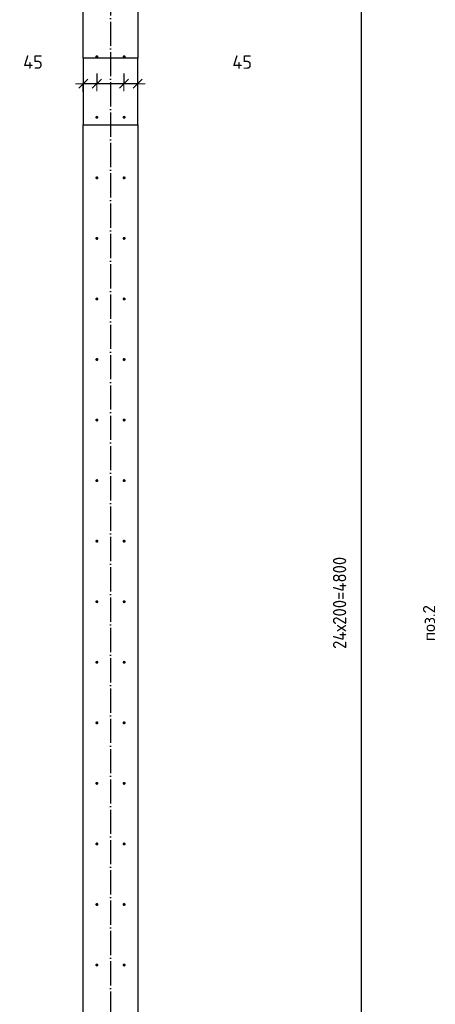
# Model space of a CAD drawing. Header units: millimetres. Extents: x -2258 to 68686, y -2266 to 30725.
# Tile 48 of 83: x 39440 to 40813, y 10140 to 13392. Entities that reach past the tile are written whole.
import ezdxf

# ---------------------------------------------------------------- set-up
doc = ezdxf.new("R2010")
doc.units = ezdxf.units.MM
doc.header["$PDMODE"] = 65
doc.linetypes.add('______11', pattern=[100, 80, -10, 0, -10])
doc.linetypes.add('______5', pattern=[220, 160, -20, 20, -20])
for name, color, linetype, lineweight in [('Standard', 7, 'Continuous', 25), ('Арм.стержн. вертикальными 1', 22, 'Continuous', 35), ('Размерная линия_ общее', 7, 'Continuous', 13)]:
    doc.layers.add(name, color=color, linetype=linetype, lineweight=lineweight)
doc.layers.add('Осевая линия_ общее', color=7, linetype='______5', lineweight=13, true_color=0xa0a0a0)
doc.styles.add('ISOCPEUR', font='ISOCPEUR')
doc.dimstyles.new('DIMSTYLE_11', dxfattribs={"dimtxt": 44, "dimasz": 50, "dimexe": 0, "dimexo": 0, "dimgap": 22, "dimtad": 2, "dimdec": 0, "dimrnd": 5, "dimzin": 12, "dimdsep": 46, "dimtxsty": 'ISOCPEUR', "dimblk1": 'ALL_ML_STRICH', "dimblk2": 'ALL_ML_STRICH', "dimsah": 1, "dimcen": 0, "dimclrd": 7, "dimclre": 256, "dimclrt": 7, "dimadec": 0, "dimazin": 0, "dimtfac": 1, "dimtdec": 0, "dimtix": 1, "dimtmove": 2, "dimatfit": 3, "dimfxl": 0, "dimtvp": 1.2, "dimtzin": 0, "dimlwd": 0, "dimlwe": -3, "dimarcsym": 0})
doc.dimstyles.new('DIMSTYLE_3', dxfattribs={"dimtxt": 44, "dimasz": 50, "dimexe": 0, "dimexo": 0, "dimgap": 22, "dimtad": 2, "dimdec": 0, "dimrnd": 5, "dimzin": 12, "dimdsep": 46, "dimtxsty": 'ISOCPEUR', "dimblk1": 'ALL_ML_STRICH', "dimblk2": 'ALL_ML_STRICH', "dimsah": 1, "dimcen": 0, "dimclrd": 7, "dimclre": 256, "dimclrt": 7, "dimadec": 0, "dimazin": 0, "dimtfac": 1, "dimtdec": 0, "dimtix": 1, "dimtmove": 2, "dimatfit": 3, "dimfxl": 0, "dimtzin": 0, "dimlwd": 0, "dimlwe": -3, "dimarcsym": 0})

# ---------------------------------------------------------------- blocks, each defined once
blk = doc.blocks.new('ALL_ML_STRICH')
at = {"color": 0, "linetype": 'ByBlock', "lineweight": -2}
for p, q in [((-1, 0), (0.5, 0)), ((-0.3, -0.3), (0.3, 0.3)), ((0, -0.5), (0, 0.5))]:
    blk.add_line(p, q, dxfattribs=at)
blk = doc.blocks.new('*D99')
at = {"layer": 'DEFPOINTS', "color": 7, "linetype": 'Continuous', "lineweight": 13, "transparency": 33554687}
for p in [(39785, 13870), (39785, 9070), (40568.5, 9070)]:
    blk.add_point(p, dxfattribs=at)
at = {"layer": 'Размерная линия_ общее', "color": 253, "linetype": 'Continuous', "lineweight": -2, "true_color": 0xa0a0a0, "transparency": 33554687}
for p, q in [((39805, 13870), (40568.5, 13870)), ((39805, 9070), (40568.5, 9070))]:
    blk.add_line(p, q, dxfattribs=at)
at = {"layer": 'Размерная линия_ общее', "color": 7, "linetype": 'Continuous', "lineweight": -2, "transparency": 33554687}
blk.add_line((40568.5, 9070), (40568.5, 13870), dxfattribs=at)
at = {"layer": 'Размерная линия_ общее', "color": 7, "linetype": 'Continuous', "lineweight": 13, "transparency": 33554687, "xscale": 50, "yscale": 50, "zscale": 50}
for p, rotation in [((40568.5, 13870), 90), ((40568.5, 9070), 270)]:
    blk.add_blockref('ALL_ML_STRICH', p, dxfattribs=dict(at, rotation=rotation))
at = {"layer": 'Размерная линия_ общее', "color": 7, "linetype": 'Continuous', "lineweight": 13, "transparency": 33554687, "insert": (40474.5, 11314), "char_height": 44, "width": 2.2, "attachment_point": 1, "rotation": 90, "line_spacing_factor": 0.60241, "style": 'ISOCPEUR'}
blk.add_mtext('\\W0.91;24х200=4800', dxfattribs=at)
blk = doc.blocks.new('*D104')
at = {"layer": 'DEFPOINTS', "color": 7, "linetype": 'Continuous', "lineweight": 13, "transparency": 33554687}
for p in [(39784.5, 13234.6), (39830, 13180.9), (39830, 13134.1)]:
    blk.add_point(p, dxfattribs=at)
at = {"layer": 'Размерная линия_ общее', "color": 253, "linetype": 'Continuous', "lineweight": -2, "true_color": 0xa0a0a0, "transparency": 33554687}
for p, q in [((39784.5, 13214.6), (39784.5, 13180.9)), ((39830, 13154.1), (39830, 13180.9))]:
    blk.add_line(p, q, dxfattribs=at)
at = {"layer": 'Размерная линия_ общее', "color": 7, "linetype": 'Continuous', "lineweight": -2, "transparency": 33554687}
blk.add_line((39830, 13180.9), (39784.5, 13180.9), dxfattribs=at)
at = {"layer": 'Размерная линия_ общее', "color": 7, "linetype": 'Continuous', "lineweight": 13, "transparency": 33554687, "xscale": 50, "yscale": 50, "zscale": 50}
for p, rotation in [((39784.5, 13180.9), 180), ((39830, 13180.9), 360)]:
    blk.add_blockref('ALL_ML_STRICH', p, dxfattribs=dict(at, rotation=rotation))
at = {"layer": 'Размерная линия_ общее', "color": 7, "linetype": 'Continuous', "lineweight": 13, "transparency": 33554687, "insert": (40174.9, 13252.3), "char_height": 44, "width": 88, "attachment_point": 5, "style": 'ISOCPEUR'}
blk.add_mtext('\\A1;{45}', dxfattribs=at)
blk = doc.blocks.new('*D105')
at = {"layer": 'DEFPOINTS', "color": 7, "linetype": 'Continuous', "lineweight": 13, "transparency": 33554687}
for p in [(39695, 13234.6), (39784.5, 13234.6), (39784.5, 13180.9)]:
    blk.add_point(p, dxfattribs=at)
at = {"layer": 'Размерная линия_ общее', "color": 253, "linetype": 'Continuous', "lineweight": -2, "true_color": 0xa0a0a0, "transparency": 33554687}
for p, q in [((39695, 13214.6), (39695, 13180.9)), ((39784.5, 13214.6), (39784.5, 13180.9))]:
    blk.add_line(p, q, dxfattribs=at)
at = {"layer": 'Размерная линия_ общее', "color": 7, "linetype": 'Continuous', "lineweight": -2, "transparency": 33554687}
blk.add_line((39784.5, 13180.9), (39695, 13180.9), dxfattribs=at)
at = {"layer": 'Размерная линия_ общее', "color": 7, "linetype": 'Continuous', "lineweight": 13, "transparency": 33554687, "xscale": 50, "yscale": 50, "zscale": 50}
for p, rotation in [((39695, 13180.9), 180), ((39784.5, 13180.9), 360)]:
    blk.add_blockref('ALL_ML_STRICH', p, dxfattribs=dict(at, rotation=rotation))
at = {"layer": 'Размерная линия_ общее', "color": 7, "linetype": 'Continuous', "lineweight": 13, "transparency": 33554687, "insert": (39517.2, 13592.2), "char_height": 44, "width": 88, "attachment_point": 5, "style": 'ISOCPEUR'}
blk.add_mtext('\\A1;{90}', dxfattribs=at)
blk = doc.blocks.new('*D106')
at = {"layer": 'DEFPOINTS', "color": 7, "linetype": 'Continuous', "lineweight": 13, "transparency": 33554687}
for p in [(39695, 13234.6), (39695, 13180.9), (39650, 13134.1)]:
    blk.add_point(p, dxfattribs=at)
at = {"layer": 'Размерная линия_ общее', "color": 253, "linetype": 'Continuous', "lineweight": -2, "true_color": 0xa0a0a0, "transparency": 33554687}
for p, q in [((39695, 13214.6), (39695, 13180.9)), ((39650, 13154.1), (39650, 13180.9))]:
    blk.add_line(p, q, dxfattribs=at)
at = {"layer": 'Размерная линия_ общее', "color": 7, "linetype": 'Continuous', "lineweight": -2, "transparency": 33554687}
blk.add_line((39695, 13180.9), (39650, 13180.9), dxfattribs=at)
at = {"layer": 'Размерная линия_ общее', "color": 7, "linetype": 'Continuous', "lineweight": 13, "transparency": 33554687, "xscale": 50, "yscale": 50, "zscale": 50}
for p, rotation in [((39650, 13180.9), 180), ((39695, 13180.9), 360)]:
    blk.add_blockref('ALL_ML_STRICH', p, dxfattribs=dict(at, rotation=rotation))
at = {"layer": 'Размерная линия_ общее', "color": 7, "linetype": 'Continuous', "lineweight": 13, "transparency": 33554687, "insert": (39484.2, 13252.5), "char_height": 44, "width": 88, "attachment_point": 5, "style": 'ISOCPEUR'}
blk.add_mtext('\\A1;{45}', dxfattribs=at)

msp = doc.modelspace()

# ---------------------------------------------------------------- hatches: boundary and pattern name
at = {"layer": 'Арм.стержн. вертикальными 1', "linetype": 'Continuous', "lineweight": 50, "transparency": 33554687}
for points in [[(39700, 13270), (39699.6, 13271.9), (39698.5, 13273.5), (39696.9, 13274.6), (39695, 13275), (39693.1, 13274.6), (39691.5, 13273.5), (39690.4, 13271.9), (39690, 13270), (39690.4, 13268.1), (39691.5, 13266.5), (39693.1, 13265.4), (39695, 13265), (39696.9, 13265.4), (39698.5, 13266.5), (39699.6, 13268.1)], [(39790, 13270), (39789.6, 13271.9), (39788.5, 13273.5), (39786.9, 13274.6), (39785, 13275), (39783.1, 13274.6), (39781.5, 13273.5), (39780.4, 13271.9), (39780, 13270), (39780.4, 13268.1), (39781.5, 13266.5), (39783.1, 13265.4), (39785, 13265), (39786.9, 13265.4), (39788.5, 13266.5), (39789.6, 13268.1)], [(39700, 13070), (39699.6, 13071.9), (39698.5, 13073.5), (39696.9, 13074.6), (39695, 13075), (39693.1, 13074.6), (39691.5, 13073.5), (39690.4, 13071.9), (39690, 13070), (39690.4, 13068.1), (39691.5, 13066.5), (39693.1, 13065.4), (39695, 13065), (39696.9, 13065.4), (39698.5, 13066.5), (39699.6, 13068.1)], [(39790, 13070), (39789.6, 13071.9), (39788.5, 13073.5), (39786.9, 13074.6), (39785, 13075), (39783.1, 13074.6), (39781.5, 13073.5), (39780.4, 13071.9), (39780, 13070), (39780.4, 13068.1), (39781.5, 13066.5), (39783.1, 13065.4), (39785, 13065), (39786.9, 13065.4), (39788.5, 13066.5), (39789.6, 13068.1)], [(39700, 12870), (39699.6, 12871.9), (39698.5, 12873.5), (39696.9, 12874.6), (39695, 12875), (39693.1, 12874.6), (39691.5, 12873.5), (39690.4, 12871.9), (39690, 12870), (39690.4, 12868.1), (39691.5, 12866.5), (39693.1, 12865.4), (39695, 12865), (39696.9, 12865.4), (39698.5, 12866.5), (39699.6, 12868.1)], [(39790, 12870), (39789.6, 12871.9), (39788.5, 12873.5), (39786.9, 12874.6), (39785, 12875), (39783.1, 12874.6), (39781.5, 12873.5), (39780.4, 12871.9), (39780, 12870), (39780.4, 12868.1), (39781.5, 12866.5), (39783.1, 12865.4), (39785, 12865), (39786.9, 12865.4), (39788.5, 12866.5), (39789.6, 12868.1)], [(39700, 12670), (39699.6, 12671.9), (39698.5, 12673.5), (39696.9, 12674.6), (39695, 12675), (39693.1, 12674.6), (39691.5, 12673.5), (39690.4, 12671.9), (39690, 12670), (39690.4, 12668.1), (39691.5, 12666.5), (39693.1, 12665.4), (39695, 12665), (39696.9, 12665.4), (39698.5, 12666.5), (39699.6, 12668.1)], [(39790, 12670), (39789.6, 12671.9), (39788.5, 12673.5), (39786.9, 12674.6), (39785, 12675), (39783.1, 12674.6), (39781.5, 12673.5), (39780.4, 12671.9), (39780, 12670), (39780.4, 12668.1), (39781.5, 12666.5), (39783.1, 12665.4), (39785, 12665), (39786.9, 12665.4), (39788.5, 12666.5), (39789.6, 12668.1)], [(39700, 12470), (39699.6, 12471.9), (39698.5, 12473.5), (39696.9, 12474.6), (39695, 12475), (39693.1, 12474.6), (39691.5, 12473.5), (39690.4, 12471.9), (39690, 12470), (39690.4, 12468.1), (39691.5, 12466.5), (39693.1, 12465.4), (39695, 12465), (39696.9, 12465.4), (39698.5, 12466.5), (39699.6, 12468.1)], [(39790, 12470), (39789.6, 12471.9), (39788.5, 12473.5), (39786.9, 12474.6), (39785, 12475), (39783.1, 12474.6), (39781.5, 12473.5), (39780.4, 12471.9), (39780, 12470), (39780.4, 12468.1), (39781.5, 12466.5), (39783.1, 12465.4), (39785, 12465), (39786.9, 12465.4), (39788.5, 12466.5), (39789.6, 12468.1)], [(39700, 12270), (39699.6, 12271.9), (39698.5, 12273.5), (39696.9, 12274.6), (39695, 12275), (39693.1, 12274.6), (39691.5, 12273.5), (39690.4, 12271.9), (39690, 12270), (39690.4, 12268.1), (39691.5, 12266.5), (39693.1, 12265.4), (39695, 12265), (39696.9, 12265.4), (39698.5, 12266.5), (39699.6, 12268.1)], [(39790, 12270), (39789.6, 12271.9), (39788.5, 12273.5), (39786.9, 12274.6), (39785, 12275), (39783.1, 12274.6), (39781.5, 12273.5), (39780.4, 12271.9), (39780, 12270), (39780.4, 12268.1), (39781.5, 12266.5), (39783.1, 12265.4), (39785, 12265), (39786.9, 12265.4), (39788.5, 12266.5), (39789.6, 12268.1)], [(39700, 12070), (39699.6, 12071.9), (39698.5, 12073.5), (39696.9, 12074.6), (39695, 12075), (39693.1, 12074.6), (39691.5, 12073.5), (39690.4, 12071.9), (39690, 12070), (39690.4, 12068.1), (39691.5, 12066.5), (39693.1, 12065.4), (39695, 12065), (39696.9, 12065.4), (39698.5, 12066.5), (39699.6, 12068.1)], [(39790, 12070), (39789.6, 12071.9), (39788.5, 12073.5), (39786.9, 12074.6), (39785, 12075), (39783.1, 12074.6), (39781.5, 12073.5), (39780.4, 12071.9), (39780, 12070), (39780.4, 12068.1), (39781.5, 12066.5), (39783.1, 12065.4), (39785, 12065), (39786.9, 12065.4), (39788.5, 12066.5), (39789.6, 12068.1)], [(39700, 11870), (39699.6, 11871.9), (39698.5, 11873.5), (39696.9, 11874.6), (39695, 11875), (39693.1, 11874.6), (39691.5, 11873.5), (39690.4, 11871.9), (39690, 11870), (39690.4, 11868.1), (39691.5, 11866.5), (39693.1, 11865.4), (39695, 11865), (39696.9, 11865.4), (39698.5, 11866.5), (39699.6, 11868.1)], [(39790, 11870), (39789.6, 11871.9), (39788.5, 11873.5), (39786.9, 11874.6), (39785, 11875), (39783.1, 11874.6), (39781.5, 11873.5), (39780.4, 11871.9), (39780, 11870), (39780.4, 11868.1), (39781.5, 11866.5), (39783.1, 11865.4), (39785, 11865), (39786.9, 11865.4), (39788.5, 11866.5), (39789.6, 11868.1)], [(39700, 11670), (39699.6, 11671.9), (39698.5, 11673.5), (39696.9, 11674.6), (39695, 11675), (39693.1, 11674.6), (39691.5, 11673.5), (39690.4, 11671.9), (39690, 11670), (39690.4, 11668.1), (39691.5, 11666.5), (39693.1, 11665.4), (39695, 11665), (39696.9, 11665.4), (39698.5, 11666.5), (39699.6, 11668.1)], [(39790, 11670), (39789.6, 11671.9), (39788.5, 11673.5), (39786.9, 11674.6), (39785, 11675), (39783.1, 11674.6), (39781.5, 11673.5), (39780.4, 11671.9), (39780, 11670), (39780.4, 11668.1), (39781.5, 11666.5), (39783.1, 11665.4), (39785, 11665), (39786.9, 11665.4), (39788.5, 11666.5), (39789.6, 11668.1)], [(39700, 11470), (39699.6, 11471.9), (39698.5, 11473.5), (39696.9, 11474.6), (39695, 11475), (39693.1, 11474.6), (39691.5, 11473.5), (39690.4, 11471.9), (39690, 11470), (39690.4, 11468.1), (39691.5, 11466.5), (39693.1, 11465.4), (39695, 11465), (39696.9, 11465.4), (39698.5, 11466.5), (39699.6, 11468.1)], [(39790, 11470), (39789.6, 11471.9), (39788.5, 11473.5), (39786.9, 11474.6), (39785, 11475), (39783.1, 11474.6), (39781.5, 11473.5), (39780.4, 11471.9), (39780, 11470), (39780.4, 11468.1), (39781.5, 11466.5), (39783.1, 11465.4), (39785, 11465), (39786.9, 11465.4), (39788.5, 11466.5), (39789.6, 11468.1)], [(39700, 11270), (39699.6, 11271.9), (39698.5, 11273.5), (39696.9, 11274.6), (39695, 11275), (39693.1, 11274.6), (39691.5, 11273.5), (39690.4, 11271.9), (39690, 11270), (39690.4, 11268.1), (39691.5, 11266.5), (39693.1, 11265.4), (39695, 11265), (39696.9, 11265.4), (39698.5, 11266.5), (39699.6, 11268.1)], [(39790, 11270), (39789.6, 11271.9), (39788.5, 11273.5), (39786.9, 11274.6), (39785, 11275), (39783.1, 11274.6), (39781.5, 11273.5), (39780.4, 11271.9), (39780, 11270), (39780.4, 11268.1), (39781.5, 11266.5), (39783.1, 11265.4), (39785, 11265), (39786.9, 11265.4), (39788.5, 11266.5), (39789.6, 11268.1)], [(39700, 11070), (39699.6, 11071.9), (39698.5, 11073.5), (39696.9, 11074.6), (39695, 11075), (39693.1, 11074.6), (39691.5, 11073.5), (39690.4, 11071.9), (39690, 11070), (39690.4, 11068.1), (39691.5, 11066.5), (39693.1, 11065.4), (39695, 11065), (39696.9, 11065.4), (39698.5, 11066.5), (39699.6, 11068.1)], [(39790, 11070), (39789.6, 11071.9), (39788.5, 11073.5), (39786.9, 11074.6), (39785, 11075), (39783.1, 11074.6), (39781.5, 11073.5), (39780.4, 11071.9), (39780, 11070), (39780.4, 11068.1), (39781.5, 11066.5), (39783.1, 11065.4), (39785, 11065), (39786.9, 11065.4), (39788.5, 11066.5), (39789.6, 11068.1)], [(39700, 10870), (39699.6, 10871.9), (39698.5, 10873.5), (39696.9, 10874.6), (39695, 10875), (39693.1, 10874.6), (39691.5, 10873.5), (39690.4, 10871.9), (39690, 10870), (39690.4, 10868.1), (39691.5, 10866.5), (39693.1, 10865.4), (39695, 10865), (39696.9, 10865.4), (39698.5, 10866.5), (39699.6, 10868.1)], [(39790, 10870), (39789.6, 10871.9), (39788.5, 10873.5), (39786.9, 10874.6), (39785, 10875), (39783.1, 10874.6), (39781.5, 10873.5), (39780.4, 10871.9), (39780, 10870), (39780.4, 10868.1), (39781.5, 10866.5), (39783.1, 10865.4), (39785, 10865), (39786.9, 10865.4), (39788.5, 10866.5), (39789.6, 10868.1)], [(39700, 10670), (39699.6, 10671.9), (39698.5, 10673.5), (39696.9, 10674.6), (39695, 10675), (39693.1, 10674.6), (39691.5, 10673.5), (39690.4, 10671.9), (39690, 10670), (39690.4, 10668.1), (39691.5, 10666.5), (39693.1, 10665.4), (39695, 10665), (39696.9, 10665.4), (39698.5, 10666.5), (39699.6, 10668.1)], [(39790, 10670), (39789.6, 10671.9), (39788.5, 10673.5), (39786.9, 10674.6), (39785, 10675), (39783.1, 10674.6), (39781.5, 10673.5), (39780.4, 10671.9), (39780, 10670), (39780.4, 10668.1), (39781.5, 10666.5), (39783.1, 10665.4), (39785, 10665), (39786.9, 10665.4), (39788.5, 10666.5), (39789.6, 10668.1)], [(39700, 10470), (39699.6, 10471.9), (39698.5, 10473.5), (39696.9, 10474.6), (39695, 10475), (39693.1, 10474.6), (39691.5, 10473.5), (39690.4, 10471.9), (39690, 10470), (39690.4, 10468.1), (39691.5, 10466.5), (39693.1, 10465.4), (39695, 10465), (39696.9, 10465.4), (39698.5, 10466.5), (39699.6, 10468.1)], [(39790, 10470), (39789.6, 10471.9), (39788.5, 10473.5), (39786.9, 10474.6), (39785, 10475), (39783.1, 10474.6), (39781.5, 10473.5), (39780.4, 10471.9), (39780, 10470), (39780.4, 10468.1), (39781.5, 10466.5), (39783.1, 10465.4), (39785, 10465), (39786.9, 10465.4), (39788.5, 10466.5), (39789.6, 10468.1)], [(39700, 10270), (39699.6, 10271.9), (39698.5, 10273.5), (39696.9, 10274.6), (39695, 10275), (39693.1, 10274.6), (39691.5, 10273.5), (39690.4, 10271.9), (39690, 10270), (39690.4, 10268.1), (39691.5, 10266.5), (39693.1, 10265.4), (39695, 10265), (39696.9, 10265.4), (39698.5, 10266.5), (39699.6, 10268.1)], [(39790, 10270), (39789.6, 10271.9), (39788.5, 10273.5), (39786.9, 10274.6), (39785, 10275), (39783.1, 10274.6), (39781.5, 10273.5), (39780.4, 10271.9), (39780, 10270), (39780.4, 10268.1), (39781.5, 10266.5), (39783.1, 10265.4), (39785, 10265), (39786.9, 10265.4), (39788.5, 10266.5), (39789.6, 10268.1)]]:
    msp.add_hatch(color=4, dxfattribs=at).paths.add_polyline_path(points)

# ---------------------------------------------------------------- linework, layer by layer
at = {"color": 7, "linetype": 'Continuous', "lineweight": 25, "transparency": 33554687}
for p, q in [((39650, 13265), (39650, 14100)), ((39830, 14100), (39830, 13265)), ((39650, 13265), (39650, 13045)), ((39830, 13265), (39650, 13265)), ((39830, 13045), (39830, 13265)), ((39650, 9000), (39650, 13045)), ((39650, 13045), (39830, 13045)), ((39830, 13045), (39830, 8320))]:
    msp.add_line(p, q, dxfattribs=at)
at = {"layer": 'Осевая линия_ общее', "color": 253, "linetype": '______11', "lineweight": -3, "true_color": 0xa0a0a0, "transparency": 33554687}
msp.add_line((39740, 16188.5), (39740, -2123), dxfattribs=at)

# ---------------------------------------------------------------- texts
at = {"layer": 'Standard', "color": 7, "linetype": 'Continuous', "lineweight": 13, "transparency": 33554687, "insert": (40791.9, 11399), "char_height": 40, "width": 140.769, "attachment_point": 5, "rotation": 90, "style": 'ISOCPEUR'}
msp.add_mtext('\\A1;{\\fISOCPEUR|i0|b0;\\H40.000000;\\W1.000000;\\C7;поз.2}\\P', dxfattribs=at)

# ---------------------------------------------------------------- dimensions: what is measured, and where the dimension line sits
at = {"layer": 'Размерная линия_ общее', "color": 7, "linetype": 'Continuous', "lineweight": 13, "transparency": 33554687}
dim = msp.add_linear_dim(base=(40568.5, 13870), p1=(39805, 9070), p2=(39805, 13870), angle=90, text='\\W0.91;24х200=4800', dimstyle='DIMSTYLE_3', override={"dimpost": '<>', "dimclrd": 7, "dimclre": 253, "dimclrt": 7, "dimlwd": 0, "dimlwe": 65533}, dxfattribs=at)
dim.commit()
dim.dimension.update_dxf_attribs({"geometry": '*D99', "text_midpoint": (40546.5, 11470), "dimtype": 160})
for base, p1, p2, picture, middle in [((39694.9997, 13180.9024), (39784.531, 13214.6027), (39694.9997, 13214.6027), '*D105', (39517.1915, 13592.2438)), ((39650, 13180.9), (39695, 13214.6), (39650, 13154.1), '*D106', (39484.2, 13252.5)), ((39784.531, 13180.9024), (39830, 13154.1149), (39784.531, 13214.6027), '*D104', (40174.8756, 13252.2862))]:
    dim = msp.add_linear_dim(base=base, p1=p1, p2=p2, angle=180, dimstyle='DIMSTYLE_11', override={"dimpost": '<>', "dimclrd": 7, "dimclre": 253, "dimclrt": 7, "dimlwd": 0, "dimlwe": 65533}, dxfattribs=at)
    dim.commit()
    dim.dimension.update_dxf_attribs({"geometry": picture, "text_midpoint": middle, "dimtype": 160})

doc.saveas('drawing.dxf')
